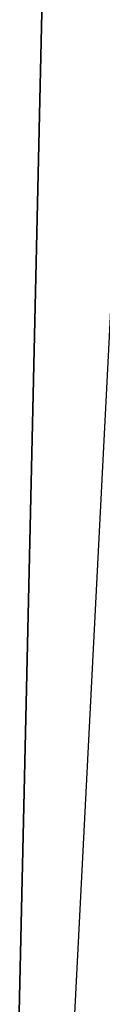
# Model space of a CAD drawing. Extents: x -950 to 950, y -950 to 950.
# Tile 229 of 256: x -920.9844 to -920.9662, y 0.4609 to 0.6914. Entities that reach past the tile are written whole.
import ezdxf

# ---------------------------------------------------------------- set-up
doc = ezdxf.new("R2010")
doc.units = 0
doc.layers.get('0').update_dxf_attribs({"color": 13, "linetype": 'CONTINUOUS'})

# ---------------------------------------------------------------- blocks, each defined once
blk = doc.blocks.new('OBJ_000001')
for p, q in [((-920.9963, 0, 30.16272), (-920.03667, 42.19291, 30.16272)), ((-920.03667, 42.19291, 6.99997), (-920.9963, 0, 6.99997))]:
    blk.add_line(p, q)
blk = doc.blocks.new('OBJ_000002')
for p, q in [((-916.19146, 94.0504), (-920.9963, 0)), ((-916.19146, 94.0504, 2.99999), (-920.9963, 0, 2.99999)), ((-916.19146, 94.0504, 38.99984), (-920.9963, 0, 38.99984))]:
    blk.add_line(p, q)
blk = doc.blocks.new('SKPC51C')
for name in ['OBJ_000001', 'OBJ_000002']:
    blk.add_blockref(name, (0, 0))

msp = doc.modelspace()

# ---------------------------------------------------------------- block references
msp.add_blockref('SKPC51C', (0, 0))

doc.saveas('drawing.dxf')
